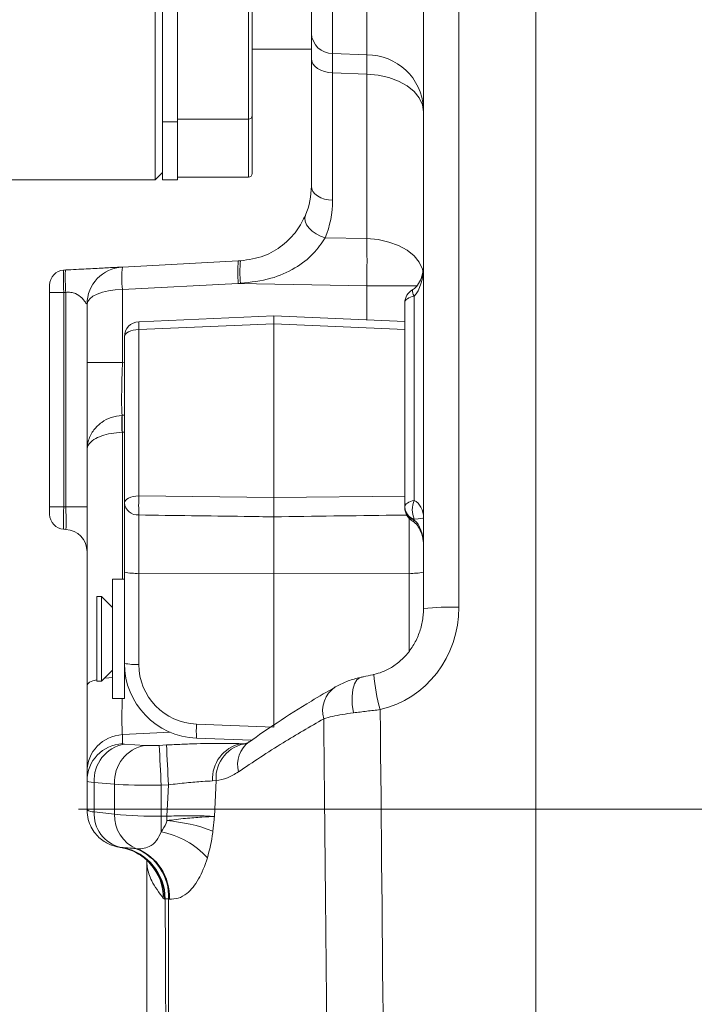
# Model space of a CAD drawing. Header units: millimetres. Extents: x 0 to 8410, y 0 to 5940.
# Tile 251 of 256: x 7590 to 7680, y 2752 to 2884. Entities that reach past the tile are written whole.
import ezdxf

# ---------------------------------------------------------------- set-up
doc = ezdxf.new("R2010")
doc.units = ezdxf.units.MM
doc.header["$LTSCALE"] = 10
doc.linetypes.add('CENTERX2', pattern=[20.32, 12.7, -2.54, 2.54, -2.54])

msp = doc.modelspace()

# ---------------------------------------------------------------- linework, layer by layer
at = {"color": 7, "linetype": 'Continuous', "lineweight": 0}
for p, q in [((7607.800721, 2862.54482), (7607.800721, 3083.544776)), ((7658.700726, 2976.613447), (7658.700726, 2664.544747)), ((7628.700725, 2882.135675), (7628.700725, 2944.612548)), ((7643.700725, 2805.201099), (7643.700725, 2916.222617)), ((7608.800716, 2892.741963), (7608.800716, 2873.538181)), ((7610.80072, 2887.309), (7610.80072, 2882.061884)), ((7620.800725, 2886.444018), (7620.800725, 2871.174023)), ((7610.80072, 2882.061884), (7610.80072, 2870.30904)), ((7620.800725, 2880.04975), (7628.700725, 2880.04975)), ((7628.700725, 2861.704514), (7628.700725, 2878.769204)), ((7608.800716, 2873.538181), (7608.800716, 2870.30904)), ((7610.80072, 2870.674059), (7620.300717, 2870.674059)), ((7620.800725, 2871.174023), (7620.800725, 2863.409803)), ((7608.800716, 2870.30904), (7610.80072, 2870.30904)), ((7608.800716, 2870.30904), (7608.800716, 2863.623187)), ((7610.80072, 2870.30904), (7610.80072, 2862.54482)), ((7584.800719, 2862.54482), (7607.800721, 2862.54482)), ((7607.800721, 2862.54482), (7608.800716, 2863.544747)), ((7608.800716, 2863.623187), (7608.800716, 2862.54482)), ((7608.800716, 2862.54482), (7610.80072, 2862.54482)), ((7610.80072, 2862.90972), (7620.300717, 2862.90972)), ((7603.439039, 2850.891039), (7618.929527, 2851.702854)), ((7618.929527, 2851.702854), (7619.224078, 2851.718232)), ((7595.596044, 2850.480005), (7595.857724, 2850.493714)), ((7593.700721, 2847.484038), (7593.700721, 2848.482654)), ((7593.700721, 2818.801329), (7593.700721, 2847.484038)), ((7598.700716, 2838.124916), (7598.700716, 2845.897839)), ((7641.200713, 2845.953033), (7641.200713, 2846.106932)), ((7641.200713, 2818.929717), (7641.200713, 2845.953033)), ((7623.700715, 2844.358847), (7605.613931, 2843.573258)), ((7641.200713, 2843.598768), (7623.700715, 2844.358847)), ((7623.700715, 2843.298361), (7623.700715, 2844.358847)), ((7623.700715, 2843.298361), (7623.700715, 2820.064232)), ((7603.700719, 2819.319889), (7603.700719, 2841.575191)), ((7598.700716, 2826.462791), (7598.700716, 2838.124916)), ((7598.700716, 2794.918463), (7598.700716, 2826.462791)), ((7603.700719, 2810.060665), (7603.700719, 2819.319889)), ((7593.700721, 2817.802593), (7593.700721, 2818.801329)), ((7641.200713, 2818.775818), (7641.200713, 2818.929717)), ((7641.200713, 2818.740294), (7641.200713, 2818.775818)), ((7641.200713, 2818.655059), (7641.200713, 2818.740294)), ((7623.700715, 2817.469046), (7623.700715, 2809.877202)), ((7595.857724, 2815.791652), (7595.596044, 2815.805361)), ((7603.700719, 2797.865436), (7603.700719, 2810.060665)), ((7623.700715, 2809.877202), (7623.700715, 2789.345786)), ((7603.700719, 2809.14478), (7602.100721, 2809.14478)), ((7602.100721, 2798.08037), (7602.100721, 2809.14478)), ((7600.650719, 2806.794808), (7600.000716, 2806.794808)), ((7600.000716, 2800.330803), (7600.000716, 2806.794808)), ((7602.100721, 2805.344746), (7600.650719, 2806.794808)), ((7600.650719, 2800.330803), (7600.650719, 2806.794808)), ((7600.000716, 2795.494721), (7600.000716, 2800.330803)), ((7600.650719, 2795.494721), (7600.650719, 2800.330803)), ((7602.100721, 2793.144748), (7602.100721, 2798.08037)), ((7603.700719, 2793.144748), (7603.700719, 2797.865436)), ((7600.650719, 2795.494721), (7602.100721, 2796.944782)), ((7600.000716, 2795.494721), (7600.650719, 2795.494721)), ((7598.700716, 2783.345148), (7598.700716, 2794.918463)), ((7602.100721, 2793.144748), (7603.700719, 2793.144748)), ((7613.34703, 2787.872359), (7620.750463, 2787.59639)), ((7598.700716, 2782.142326), (7598.700716, 2783.345148)), ((7598.700716, 2778.255031), (7598.700716, 2782.142326))]:
    msp.add_line(p, q, dxfattribs=at)
at = {"color": 8, "linetype": 'Continuous', "lineweight": 0}
for p, q in [((7631.543717, 2943.778083), (7631.543717, 2879.467651)), ((7636.119402, 2879.275128), (7636.119402, 2943.750069)), ((7648.439041, 2916.398093), (7648.439041, 2805.376575)), ((7620.300717, 2870.674059), (7620.300717, 2886.9441)), ((7631.543717, 2879.467651), (7636.119402, 2879.275128)), ((7636.119402, 2876.687572), (7631.543717, 2876.878068)), ((7631.543717, 2876.878068), (7631.543717, 2859.813377)), ((7636.119402, 2854.690477), (7636.119402, 2876.687572)), ((7620.300717, 2862.90972), (7620.300717, 2870.674059)), ((7630.535818, 2854.794547), (7636.119402, 2854.690477)), ((7618.929527, 2848.706886), (7603.439039, 2847.895071)), ((7636.119402, 2848.38669), (7618.929527, 2848.706886)), ((7619.223989, 2848.717548), (7618.929528, 2848.706938)), ((7642.887241, 2848.38669), (7636.119402, 2848.38669)), ((7636.119402, 2843.819544), (7636.119402, 2848.38669)), ((7595.596044, 2847.484038), (7593.700721, 2847.484038)), ((7595.857724, 2847.497747), (7595.596044, 2847.484038)), ((7595.596044, 2847.484038), (7595.596044, 2818.801329)), ((7595.857724, 2818.78762), (7595.857724, 2847.497747)), ((7603.439039, 2847.895071), (7603.439039, 2838.124916)), ((7642.450712, 2847.00577), (7642.450712, 2819.674656)), ((7623.700715, 2843.298361), (7605.630918, 2842.513606)), ((7641.200713, 2842.538282), (7623.700715, 2843.298361)), ((7605.630918, 2842.513606), (7605.630918, 2820.258185)), ((7598.700716, 2838.124916), (7603.439039, 2838.124916)), ((7603.439039, 2838.124916), (7603.700719, 2838.138625)), ((7603.395893, 2831.052944), (7603.413149, 2831.053898)), ((7603.439039, 2828.783557), (7603.395893, 2828.782246)), ((7603.439039, 2828.783557), (7603.439039, 2809.14478)), ((7605.630918, 2820.258185), (7623.700715, 2820.064232)), ((7623.700715, 2820.064232), (7641.200713, 2820.252106)), ((7595.596044, 2818.801329), (7593.700721, 2818.801329)), ((7595.596044, 2818.801329), (7595.857724, 2818.78762)), ((7598.700716, 2818.78762), (7595.857724, 2818.78762)), ((7605.630918, 2817.715094), (7605.630918, 2809.92119)), ((7641.770518, 2809.92119), (7641.770518, 2817.256972)), ((7642.450712, 2817.154214), (7642.450712, 2817.033455)), ((7605.630918, 2809.92119), (7623.700715, 2809.877202)), ((7605.630918, 2809.92119), (7605.630918, 2797.725961)), ((7641.770518, 2809.92119), (7623.700715, 2809.877202)), ((7641.770518, 2799.485371), (7641.770518, 2809.92119)), ((7603.700719, 2796.054647), (7603.865287, 2796.062753)), ((7609.856694, 2788.64424), (7603.439039, 2788.32607)), ((7613.351724, 2789.731547), (7623.700715, 2789.345786)), ((7603.439039, 2788.32607), (7603.439039, 2787.123367)), ((7603.733784, 2787.061975), (7606.464206, 2786.874816)), ((7608.369461, 2786.897704), (7609.333648, 2786.94813)), ((7619.272164, 2787.114069), (7619.980133, 2787.15162)), ((7619.272164, 2787.114069), (7619.926489, 2787.130401)), ((7615.966654, 2782.19609), (7615.481815, 2782.133505)), ((7602.395757, 2781.719491), (7599.665335, 2781.90665)), ((7599.665335, 2781.90665), (7599.665335, 2778.003857)), ((7602.395757, 2777.674005), (7602.395757, 2781.719491)), ((7609.595328, 2781.618402), (7608.63114, 2781.567976)), ((7608.63114, 2781.567976), (7608.63114, 2777.422831)), ((7599.665335, 2778.003857), (7602.395757, 2777.674005)), ((7608.63114, 2777.422831), (7609.383522, 2777.422831)), ((7608.63114, 2775.325701), (7608.63114, 2777.422831)), ((7609.383522, 2776.826307), (7609.383522, 2777.422831)), ((7603.19884, 2773.243472), (7603.540203, 2773.216889)), ((7605.195722, 2773.085281), (7605.327538, 2773.071453)), ((7606.708332, 2771.146342), (7606.699011, 2771.5085)), ((7606.708332, 2771.146342), (7606.700717, 2771.279857)), ((7609.064921, 2766.325161), (7608.907877, 2766.406939)), ((7609.150222, 2766.349599), (7609.064921, 2766.325161)), ((7609.71599, 2766.318009), (7609.600729, 2766.327545))]:
    msp.add_line(p, q, dxfattribs=at)
at = {"color": 7, "linetype": 'CENTERX2', "lineweight": 0}
msp.add_line((7191.147203, 2778.379137), (7853.276078, 2778.379137), dxfattribs=at)
at = {"color": 8, "linetype": 'Continuous', "lineweight": 0, "flags": 128}
for points in [[(7628.700725, 2878.769204), (7628.754592, 2878.411934), (7628.914288, 2878.067538), (7629.17406, 2877.748296), (7629.524595, 2877.465651), (7629.953286, 2877.229974), (7630.444742, 2877.049491), (7630.981303, 2876.930759), (7631.543717, 2876.878068)], [(7643.700725, 2871.644423), (7643.557048, 2872.597262), (7643.131188, 2873.51577), (7642.438463, 2874.367163), (7641.503713, 2875.120685), (7640.360541, 2875.749395), (7639.049998, 2876.230642), (7637.619159, 2876.547143), (7636.119402, 2876.687572)], [(7628.700725, 2861.704514), (7628.754592, 2861.347243), (7628.914288, 2861.002848), (7629.17406, 2860.683605), (7629.524595, 2860.40096), (7629.953286, 2860.165283), (7630.444742, 2859.9848), (7630.981303, 2859.866068), (7631.543717, 2859.813377)], [(7627.925417, 2857.843921), (7627.836979, 2857.443735), (7627.887315, 2857.006714), (7628.073997, 2856.554196), (7628.387934, 2856.107995), (7628.813884, 2855.689928), (7629.331148, 2855.320141), (7629.914573, 2855.016753), (7630.535818, 2854.794547)], [(7643.667913, 2850.104258), (7643.557048, 2850.600168), (7643.131188, 2851.518676), (7642.438463, 2852.370069), (7641.503713, 2853.123591), (7640.360541, 2853.7523), (7639.049998, 2854.233548), (7637.619159, 2854.550049), (7636.119402, 2854.690477)], [(7642.450712, 2847.00577), (7642.185009, 2846.942231), (7641.941584, 2846.860215), (7641.7258, 2846.761748), (7641.542411, 2846.648976), (7641.395411, 2846.524164), (7641.288048, 2846.390292), (7641.222677, 2846.250221), (7641.200713, 2846.106932)], [(7605.630918, 2842.513606), (7605.250819, 2842.490122), (7604.887246, 2842.432901), (7604.553564, 2842.344329), (7604.262038, 2842.227385), (7604.023381, 2842.086598), (7603.846348, 2841.926977), (7603.737465, 2841.754362), (7603.700719, 2841.575191)], [(7605.630918, 2820.258185), (7605.250819, 2820.234701), (7604.887246, 2820.1776), (7604.553564, 2820.089028), (7604.262038, 2819.972083), (7604.023381, 2819.831178), (7603.846348, 2819.671557), (7603.737465, 2819.498942), (7603.700719, 2819.319889)], [(7641.200713, 2818.775818), (7641.222677, 2818.919108), (7641.288048, 2819.059178), (7641.395411, 2819.19317), (7641.542411, 2819.317863), (7641.7258, 2819.430754), (7641.941584, 2819.529221), (7642.185009, 2819.611117), (7642.450712, 2819.674656)], [(7642.234451, 2816.904113), (7642.270363, 2816.898868), (7642.34694, 2816.938803), (7642.450712, 2817.033455)], [(7598.700716, 2794.918463), (7598.79051, 2795.130655), (7599.056668, 2795.335219), (7599.489636, 2795.524881), (7600.000716, 2795.674965)], [(7601.024485, 2795.868561), (7601.607419, 2795.939848), (7602.100721, 2795.984075)], [(7634.326092, 2791.249678), (7634.181998, 2792.369053), (7634.15528, 2793.420956), (7634.247354, 2794.349358), (7634.453333, 2795.104668), (7634.762204, 2795.646474), (7635.157487, 2795.946166), (7635.281599, 2795.984194)], [(7615.966654, 2782.19609), (7615.823737, 2779.272959), (7615.731454, 2777.380273)], [(7609.383522, 2777.422831), (7609.50607, 2779.852793), (7609.595328, 2781.618402)]]:
    msp.add_lwpolyline(points, dxfattribs=at)
at = {"color": 8, "linetype": 'Continuous', "lineweight": 0}
for centre, radius, start, end in [((7631.526204, 2882.297719), 2.830122, 183.28238437, 270.35456548), ((7636.166868, 2871.728985), 7.546292, 3.28972594, 90.36039391), ((7618.543711, 2859.81341), 13, 337.28992063, 0), ((7617.795578, 2849.393055), 14.434478, 174.04322275, 185.95677725), ((7633.287559, 2850.20487), 14.435963, 174.04383794, 185.95616206), ((7633.581048, 2850.217436), 14.435199, 174.03229956, 185.96428619), ((7643.429204, 2847.704315), 1.202253, 172.58712884, 215.52300717), ((7618.410026, 2843.248431), 12.800217, 178.54586716, 183.29099846), ((7619.750476, 2829.917595), 16.393944, 176.02884866, 183.97115134), ((7623.436569, 2830.146925), 20.043951, 177.40652624, 183.90020915), ((7640.913761, 2818.98664), 35.305748, 177.93603092, 182.06396908), ((7605.508242, 2819.530733), 1.819779, 186.65337756, 273.86538503), ((7645.51452, 2818.414435), 3.312866, 157.64141035, 202.35858965), ((7642.968144, 2818.845649), 1.76881, 182.26257556, 252.99044215), ((7642.968144, 2818.72489), 1.76881, 182.26257556, 252.99044215), ((7605.162373, 2816.862765), 6.957369, 257.87254036, 273.86152047), ((7642.239054, 2816.862978), 6.957581, 266.13867796, 282.12722943), ((7647.295924, 2772.182511), 33.21374, 88.02766163, 96.21411797), ((7605.162589, 2804.670533), 6.960345, 257.87598112, 273.85807971), ((7657.59229, 2797.586588), 20.550598, 183.36103873, 196.70781284), ((7634.076889, 2791.518914), 3.866692, 124.21833731, 196.01267363), ((7626.674737, 2788.768311), 13.357788, 175.86478511, 183.84590782), ((7603.693854, 2783.339435), 4.993141, 92.92523804, 179.93444418), ((7622.799161, 2784.243449), 3.961864, 127.64480493, 193.09264978), ((7603.693854, 2782.136733), 4.993141, 92.92523698, 179.93581479), ((7604.544209, 2782.239389), 4.890207, 99.53929483, 183.90152738), ((7607.274631, 2782.05223), 4.890207, 99.53929483, 183.90152738), ((8041.935192, 2805.513651), 433.965202, 182.45859015, 183.1631183), ((8042.252549, 2805.532318), 433.317605, 182.45806369, 183.16364477), ((7620.259104, 2782.430417), 4.786507, 101.89929544, 183.55640283), ((7620.588608, 2782.527955), 4.633852, 96.24210921, 184.10689907), ((7599.578783, 2779.649327), 1.647745, 237.7990644, 273.01100511), ((7604.281141, 2777.73844), 4.62343, 176.70901287, 256.46198972), ((7607.141723, 2777.462105), 4.750694, 177.44353985, 247.54995077), ((7607.956157, 2838.188539), 60.769457, 264.75009856, 270.63641381), ((7607.552237, 2754.543342), 22.358089, 69.08029614, 85.30180831), ((7606.566186, 2764.47911), 11.041403, 41.72140857, 79.22111895), ((7602.063678, 2766.334862), 7.001249, 359.92061293, 80.66903916), ((7602.138027, 2766.346314), 7.012196, 0.02684105, 78.46523392), ((7602.77203, 2766.690844), 6.838356, 356.95463665, 69.24172134), ((7602.886541, 2766.68272), 6.83918, 356.94315329, 69.0892234), ((7601.973302, 2766.460099), 6.934779, 359.56077915, 41.52942218)]:
    msp.add_arc(centre, radius, start, end, dxfattribs=at)
at = {"color": 7, "linetype": 'Continuous', "lineweight": 0}
for centre, radius, start, end in [((7620.300719, 2871.174052), 0.5, 270, 360), ((7620.300719, 2863.409765), 0.5, 270, 360), ((7618.700719, 2861.704559), 10, 337.28992063, 0), ((7603.700719, 2845.897857), 5, 93, 180), ((7595.700719, 2848.482712), 2, 93, 180), ((7643.200719, 2846.10693), 2, 118.80710906, 180), ((7605.700719, 2841.57519), 2, 92.4870393, 180), ((7595.700719, 2817.802648), 2, 180, 267), ((7643.200719, 2818.65505), 2, 180, 241.19289094), ((7595.700719, 2812.795786), 3, 0, 87)]:
    msp.add_arc(centre, radius, start, end, dxfattribs=at)
at = {"color": 8, "linetype": 'Continuous', "lineweight": 0}
for centre, major_axis, ratio, start_param, end_param in [((7635.700719, 2848.384709), (0.148963, 9.99896), 0.0418609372, 4.7132076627, 5.3953946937), ((7641.700719, 2851.147829), (0, 4.468098), 0.447617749, 3.5259894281, 4.7123889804), ((7595.700719, 2847.481339), (-0.104608, 2.998634), 0.0348323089, 0.000609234, 1.568666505), ((7603.700719, 2845.897857), (5, 0), 0.4, 1.6231562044, 3.1415926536), ((7603.700719, 2838.158334), (0.262514, 7.223602), 0.0360103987, 1.5767373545, 2.961692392), ((7211.267891, 2817.591801), (978.191081, 49.628086), 0.0071591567, 5.1245118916, 5.1248328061), ((7211.110883, 2818.26573), (978.379202, 48.956214), 0.0101406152, 5.1244875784, 5.1247795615), ((7641.700719, 2817.330374), (0, 2.52886), 0.7908703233, 4.7123889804, 5.8987885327), ((7595.700719, 2818.80402), (0.104608, 2.998634), 0.0348323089, 1.5729261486, 3.1409834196), ((7595.700719, 2818.80402), (-0.157856, 3.012346), 0.0516949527, 3.1361595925, 4.7042168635), ((7641.700719, 2817.330374), (2, 0), 0.0949995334, 5.0967857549, 6.2831853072), ((7641.700719, 2813.614151), (0, 3.688478), 0.5422290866, 4.7123889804, 5.8987885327), ((7635.439039, 2805.118403), (2.23555, 13.579063), 0.9430944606, 3.505597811, 4.8852134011), ((7613.63092, 2797.706532), (7.392902, -3.067522), 0.9965567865, 3.5336820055, 5.0695717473), ((7603.700719, 2798.327015), (0.2479, 10.024558), 0.0210094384, 2.1146062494, 3.0733759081), ((7605.639039, 2787.238358), (2.199985, 0.115576), 0.0695654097, 3.1379380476, 3.6615368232), ((7608.369464, 2787.05121), (2.199985, 0.115576), 0.0695654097, 3.6615368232, 4.7087343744), ((7605.900719, 2782.257374), (7.199995, 0.115578), 0.0697385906, 3.1404731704, 3.664071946), ((7608.631143, 2782.070226), (7.199995, 0.115578), 0.0697385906, 3.664071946, 4.7112694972)]:
    msp.add_ellipse(centre, major_axis=major_axis, ratio=ratio, start_param=start_param, end_param=end_param, dxfattribs=at)
at = {"color": 7, "linetype": 'Continuous', "lineweight": 0}
msp.add_ellipse((7613.700719, 2797.84596), major_axis=(9.437897, -3.315806), ratio=0.9968815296, start_param=3.4784753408, end_param=5.0143650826, dxfattribs=at)
for points, knots in [([(7800.207189, 2856.199905), (7800.436595, 2856.605662), (7801.507713, 2858.500178), (7803.247789, 2861.686752), (7805.412924, 2865.730531), (7807.433152, 2869.623354), (7809.449649, 2873.638421), (7811.4924, 2877.873731), (7813.288554, 2881.779755), (7814.739265, 2885.085467), (7815.777091, 2887.540084), (7816.599292, 2889.54751), (7817.337106, 2891.399095), (7818.108191, 2893.393043), (7818.9704, 2895.706452), (7820.012538, 2898.632659), (7821.201486, 2902.188926), (7822.465705, 2906.307621), (7823.663587, 2910.62624), (7824.755993, 2915.056535), (7825.728594, 2919.595384), (7826.539362, 2924.086568), (7827.10746, 2927.954952), (7827.467879, 2930.959086), (7827.68419, 2933.092514), (7827.84715, 2934.975111), (7827.986799, 2936.911628), (7828.10914, 2939.126751), (7828.198595, 2941.632272), (7828.242859, 2944.956246), (7828.163351, 2949.075905), (7827.85613, 2953.921776), (7827.299588, 2958.904025), (7826.468321, 2963.972665), (7825.353603, 2969.02759), (7824.162032, 2973.276503), (7823.10473, 2976.502583), (7822.346831, 2978.622579), (7821.654528, 2980.440855), (7820.918696, 2982.271224), (7820.008013, 2984.40419), (7818.868385, 2986.898636), (7817.188762, 2990.311983), (7814.844296, 2994.619664), (7811.81665, 2999.542856), (7808.539691, 3004.293892), (7805.208239, 3008.653514), (7801.872291, 3012.634092), (7798.399749, 3016.444713), (7794.821645, 3020.059963), (7791.072818, 3023.55301), (7787.246697, 3026.85575), (7783.18152, 3030.105655), (7778.834016, 3033.315306), (7774.212886, 3036.454874), (7769.59086, 3039.335937), (7765.328402, 3041.781435), (7761.899262, 3043.613226), (7758.955677, 3045.103706), (7755.979349, 3046.539252), (7752.306434, 3048.204845), (7747.955252, 3050.029778), (7741.124218, 3052.637287), (7731.961905, 3055.576751), (7720.408237, 3058.366681), (7708.475218, 3060.364242), (7695.932279, 3061.585841), (7685.0224, 3061.849743), (7676.80178, 3061.655976), (7673.042814, 3061.430846), (7671.508378, 3061.338946)], [0, 0, 0, 0, 0.0043365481, 0.0202477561, 0.03406598, 0.0474653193, 0.0617149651, 0.0768222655, 0.0924947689, 0.1031533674, 0.111796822, 0.1184114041, 0.124307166, 0.1312887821, 0.1393722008, 0.1485644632, 0.1618789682, 0.1764122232, 0.1912897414, 0.2065059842, 0.2220649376, 0.237971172, 0.2526572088, 0.2618380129, 0.2689197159, 0.2746811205, 0.2813266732, 0.2889930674, 0.2976872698, 0.3074176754, 0.3237216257, 0.3409402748, 0.358582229, 0.3766563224, 0.39517441, 0.4131164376, 0.4229197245, 0.43070623, 0.4366642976, 0.4433225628, 0.4514436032, 0.4610364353, 0.4721092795, 0.4912977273, 0.5122294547, 0.5321232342, 0.5509088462, 0.5685793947, 0.5851282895, 0.6031846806, 0.6197840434, 0.6363367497, 0.6532593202, 0.6708663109, 0.6888493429, 0.7069812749, 0.7226575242, 0.7351288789, 0.7433115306, 0.7533539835, 0.7657035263, 0.7803624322, 0.7963160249, 0.8316070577, 0.865567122, 0.8991684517, 0.9340283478, 0.9700502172, 0.9877742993, 1, 1, 1, 1]), ([(7784.779272, 2864.882156), (7784.92002, 2865.129599), (7786.021476, 2867.066021), (7787.884464, 2870.476478), (7790.383664, 2875.146031), (7792.73348, 2879.703247), (7795.077841, 2884.435005), (7797.144894, 2888.818377), (7798.815257, 2892.539377), (7800.001489, 2895.290141), (7800.94837, 2897.561751), (7801.827034, 2899.735053), (7802.785481, 2902.192584), (7803.986789, 2905.419834), (7805.383621, 2909.436417), (7806.862672, 2914.116905), (7808.236681, 2919.000965), (7809.447268, 2923.937061), (7810.476804, 2928.893808), (7811.220892, 2933.300209), (7811.710057, 2936.907217), (7811.999992, 2939.510881), (7812.202259, 2941.701456), (7812.364022, 2943.849053), (7812.501234, 2946.30598), (7812.604355, 2949.488199), (7812.603779, 2953.396051), (7812.406798, 2957.905169), (7811.972552, 2962.577421), (7811.282319, 2967.285682), (7810.320865, 2971.976189), (7809.258235, 2975.941658), (7808.279739, 2979.003525), (7807.558077, 2981.049199), (7806.908743, 2982.763341), (7806.240104, 2984.428953), (7805.431558, 2986.323178), (7804.417145, 2988.541195), (7802.918473, 2991.581268), (7800.809437, 2995.447342), (7798.06291, 2999.904803), (7795.057158, 3004.261219), (7791.975509, 3008.299966), (7788.863305, 3012.021166), (7785.227944, 3016.017268), (7781.042238, 3020.190687), (7776.145865, 3024.565326), (7771.436777, 3028.349751), (7766.851181, 3031.699432), (7762.47679, 3034.634299), (7758.127459, 3037.307326), (7754.135306, 3039.563593), (7750.92172, 3041.253316), (7748.137921, 3042.639733), (7745.28933, 3043.98855), (7741.758429, 3045.556941), (7737.597258, 3047.260502), (7731.680918, 3049.45852), (7724.195454, 3051.835577), (7715.186551, 3054.097385), (7706.775927, 3055.685432), (7698.907302, 3056.754716), (7691.511481, 3057.430591), (7683.837048, 3057.761507), (7677.672684, 3057.799916), (7674.065018, 3057.640548), (7673.11894, 3057.598755)], [0, 0, 0, 0, 0.0027605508, 0.0216033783, 0.0380614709, 0.0547985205, 0.0724112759, 0.090818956, 0.1036648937, 0.1138761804, 0.1214657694, 0.1289654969, 0.138090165, 0.1488449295, 0.164899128, 0.1827868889, 0.2009027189, 0.2192048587, 0.2376947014, 0.2561037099, 0.2683652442, 0.2780507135, 0.2853049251, 0.2930083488, 0.3022566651, 0.3130565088, 0.3290577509, 0.3467238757, 0.3646878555, 0.3829465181, 0.4015180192, 0.4198805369, 0.4302100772, 0.4385323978, 0.4448637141, 0.4513550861, 0.4592956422, 0.4686953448, 0.4795655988, 0.4984425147, 0.5194053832, 0.5395437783, 0.5587070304, 0.5768795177, 0.5940483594, 0.6189755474, 0.6422033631, 0.6658019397, 0.6841321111, 0.7027224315, 0.7213223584, 0.7373183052, 0.7500048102, 0.7584460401, 0.7689464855, 0.7818676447, 0.7972048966, 0.8136255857, 0.8439122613, 0.8731621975, 0.901661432, 0.9234679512, 0.9457922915, 0.9686478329, 0.9917781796, 1, 1, 1, 1]), ([(7677.175543, 3047.699139), (7679.575341, 3047.726961), (7684.807958, 3047.787626), (7692.69373, 3047.333193), (7700.739071, 3046.483037), (7708.397838, 3045.248429), (7715.133398, 3043.810059), (7721.030552, 3042.272927), (7726.170961, 3040.72025), (7730.984018, 3039.067726), (7735.295432, 3037.412486), (7738.767618, 3035.950258), (7741.394064, 3034.76776), (7743.290485, 3033.873224), (7744.930651, 3033.071484), (7746.644594, 3032.205852), (7748.744949, 3031.102542), (7751.333866, 3029.673533), (7754.506876, 3027.81463), (7758.196954, 3025.490171), (7762.090309, 3022.82078), (7765.768843, 3020.074781), (7768.998846, 3017.469165), (7771.831994, 3015.018567), (7774.28401, 3012.757861), (7776.373148, 3010.717794), (7778.227119, 3008.815778), (7780.097796, 3006.803355), (7782.198873, 3004.414645), (7784.514231, 3001.597258), (7786.954406, 2998.383949), (7789.322652, 2994.974031), (7791.48919, 2991.537369), (7793.353805, 2988.270905), (7795.463357, 2984.184501), (7797.642316, 2979.236784), (7799.664283, 2973.332816), (7800.877709, 2968.415486), (7801.617036, 2964.345406), (7802.079817, 2961.002476), (7802.427286, 2957.256435), (7802.608508, 2953.269248), (7802.608617, 2949.613868), (7802.50353, 2946.582828), (7802.36826, 2944.292825), (7802.209544, 2942.275622), (7802.0087, 2940.188539), (7801.717135, 2937.682673), (7801.283028, 2934.612107), (7800.703874, 2931.212294), (7799.89679, 2927.179012), (7798.887355, 2922.874467), (7797.68001, 2918.423634), (7796.461296, 2914.396376), (7795.214387, 2910.62465), (7793.887842, 2906.908047), (7792.394167, 2903.005211), (7790.648742, 2898.741933), (7788.679616, 2894.241267), (7786.895286, 2890.396838), (7785.446264, 2887.393346), (7784.255711, 2884.984338), (7782.850608, 2882.210411), (7781.070474, 2878.792022), (7778.835649, 2874.644405), (7776.816376, 2870.990433), (7775.506021, 2868.721247), (7775.132737, 2868.07482)], [0, 0, 0, 0, 0.0222477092, 0.0485098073, 0.0747800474, 0.1001493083, 0.1246603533, 0.143665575, 0.1621366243, 0.1800739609, 0.1969265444, 0.2111270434, 0.2205033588, 0.2281120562, 0.2339759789, 0.2405028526, 0.2492683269, 0.2602742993, 0.2735224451, 0.2906850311, 0.3099061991, 0.3278963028, 0.3441953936, 0.3588019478, 0.372445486, 0.3841895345, 0.3940747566, 0.4047349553, 0.4177861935, 0.4332100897, 0.4499026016, 0.4681168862, 0.4853612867, 0.5013326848, 0.516041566, 0.544287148, 0.5710517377, 0.5972277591, 0.6101503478, 0.6246151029, 0.6406274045, 0.6581918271, 0.6751536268, 0.6865190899, 0.69600118, 0.7036006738, 0.7114812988, 0.7217668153, 0.7344586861, 0.7491583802, 0.7633096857, 0.7835220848, 0.801254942, 0.8169028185, 0.8318092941, 0.8463361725, 0.8611961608, 0.8782010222, 0.8969396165, 0.9145830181, 0.9237864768, 0.9325587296, 0.9431646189, 0.9566769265, 0.9730761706, 0.9923301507, 1, 1, 1, 1]), ([(7628.700725, 2878.769204), (7628.700725, 2879.025681), (7628.700725, 2879.828067), (7628.700725, 2881.036611), (7628.700725, 2881.765844), (7628.700725, 2882.135675)], [0, 0, 0, 0, 0.1880134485, 0.5882002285, 1, 1, 1, 1]), ([(7619.224078, 2851.718232), (7620.294301, 2851.87549), (7622.318965, 2852.172991), (7624.919704, 2853.713042), (7626.914719, 2855.769121), (7627.582441, 2857.139846), (7627.925417, 2857.843921)], [0, 0, 0, 0, 0.2683502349, 0.5076692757, 0.7471136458, 1, 1, 1, 1]), ([(7603.439039, 2850.891039), (7603.400815, 2850.889059), (7603.325682, 2850.885167), (7602.691364, 2850.851703), (7601.837386, 2850.807101), (7600.535912, 2850.738942), (7598.525242, 2850.633379), (7596.784244, 2850.542225), (7595.857724, 2850.493714)], [0, 0, 0, 0, 0.1447094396, 0.2844332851, 0.3927376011, 0.5090440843, 0.7387240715, 1, 1, 1, 1]), ([(7643.700725, 2851.147816), (7643.694379, 2850.954103), (7643.674554, 2850.348989), (7643.453404, 2849.410576), (7642.985009, 2848.506906), (7642.531509, 2848.032555), (7642.273947, 2847.881147), (7642.236999, 2847.859428)], [0, 0, 0, 0, 0.1557202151, 0.4864340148, 0.7645633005, 0.9662260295, 1, 1, 1, 1]), ([(7623.700715, 2817.469046), (7623.700715, 2817.514761), (7623.700715, 2817.692172), (7623.700715, 2818.109346), (7623.700715, 2818.747257), (7623.700715, 2819.437748), (7623.700715, 2819.855402), (7623.700715, 2820.064232)], [0, 0, 0, 0, 0.0798235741, 0.3097757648, 0.5397893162, 0.7698916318, 1, 1, 1, 1]), ([(7642.236999, 2816.902563), (7642.307636, 2816.858669), (7642.618241, 2816.665656), (7643.096352, 2816.089291), (7643.525683, 2815.130892), (7643.687356, 2814.249969), (7643.698187, 2813.734899), (7643.700725, 2813.614175)], [0, 0, 0, 0, 0.065593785, 0.2884279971, 0.585909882, 0.902944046, 1, 1, 1, 1]), ([(7643.700725, 2805.201099), (7643.694906, 2804.955303), (7643.6754, 2804.131487), (7643.43157, 2802.743202), (7642.843397, 2801.117575), (7641.979063, 2799.64774), (7640.884414, 2798.388728), (7639.604849, 2797.39016), (7638.314843, 2796.718221), (7637.442763, 2796.481178), (7637.076116, 2796.381518)], [0, 0, 0, 0, 0.06210224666, 0.20814389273, 0.35343175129, 0.49632832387, 0.6359381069, 0.771818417, 0.90406599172, 1, 1, 1, 1]), ([(7635.281897, 2795.978949), (7635.193562, 2795.960311), (7634.54609, 2795.823702), (7633.375439, 2795.462941), (7632.407094, 2794.969164), (7631.906963, 2794.714138)], [0, 0, 0, 0, 0.0709672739, 0.5201732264, 1, 1, 1, 1]), ([(7637.077085, 2796.38283), (7637.022089, 2796.37015), (7636.552737, 2796.261934), (7635.935741, 2796.132532), (7635.416739, 2796.013934), (7635.281375, 2795.983002)], [0, 0, 0, 0, 0.0893424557, 0.7624865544, 1, 1, 1, 1]), ([(7631.927422, 2794.70782), (7630.841856, 2794.080788), (7628.126453, 2792.51235), (7624.294725, 2790.060227), (7621.575892, 2788.221143), (7620.403062, 2787.356461), (7620.398319, 2787.352965)], [0, 0, 0, 0, 0.2631559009, 0.6582501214, 0.9986179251, 1, 1, 1, 1]), ([(7620.37403, 2787.378118), (7620.367478, 2787.373071), (7620.199972, 2787.244059), (7619.969296, 2787.143601), (7619.925864, 2787.129879), (7619.904122, 2787.12301)], [0, 0, 0, 0, 0.0199246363, 0.5093693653, 1, 1, 1, 1]), ([(7598.700716, 2778.255031), (7598.732816, 2777.823163), (7598.792604, 2777.018779), (7599.223561, 2775.94814), (7599.782508, 2775.093752), (7600.433738, 2774.429823), (7601.11851, 2773.940157), (7601.791656, 2773.603508), (7602.416247, 2773.392274), (7602.953282, 2773.273616), (7603.253649, 2773.233404), (7603.395714, 2773.214385)], [0, 0, 0, 0, 0.1669003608, 0.310863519, 0.4415258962, 0.5608606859, 0.6694817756, 0.7673175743, 0.8538845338, 0.9308914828, 1, 1, 1, 1]), ([(7603.141873, 2773.23024), (7603.512512, 2773.160409), (7604.29068, 2773.013797), (7605.357775, 2772.529421), (7606.280227, 2771.916402), (7606.869165, 2771.402855), (7607.106593, 2771.111329), (7607.158466, 2771.047637)], [0, 0, 0, 0, 0.2320171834, 0.4871280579, 0.723468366, 0.9395840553, 1, 1, 1, 1]), ([(7606.700717, 2771.279857), (7606.700707, 2765.266304), (7606.700685, 2751.51122), (7606.700897, 2729.5708), (7606.700161, 2709.631143), (7606.701669, 2693.321757), (7606.696945, 2680.987415), (7606.715321, 2668.361804), (7606.644356, 2655.442081), (7605.906292, 2644.720256), (7605.255992, 2638.318597), (7605.050466, 2636.295364)], [0, 0, 0, 0, 0.13359159, 0.3055703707, 0.4874085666, 0.5765520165, 0.6678864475, 0.7614118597, 0.8570512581, 0.9548212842, 1, 1, 1, 1])]:
    msp.add_open_spline(points, degree=3, knots=knots, dxfattribs=at)
at = {"color": 8, "linetype": 'Continuous', "lineweight": 0}
for points, knots in [([(7631.543717, 2879.467651), (7631.54151, 2878.86854), (7631.53879, 2878.130215), (7631.542936, 2877.07671), (7631.543717, 2876.878068)], [0, 0, 0, 0, 0.811446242, 1, 1, 1, 1]), ([(7636.119402, 2876.687572), (7636.125264, 2877.500224), (7636.13248, 2878.500646), (7636.121469, 2879.152738), (7636.119402, 2879.275128)], [0, 0, 0, 0, 0.812310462, 1, 1, 1, 1]), ([(7630.535818, 2854.794547), (7630.062001, 2854.07307), (7629.07877, 2852.575913), (7626.483398, 2850.60713), (7623.15117, 2849.134685), (7620.602601, 2848.863948), (7619.223989, 2848.717496)], [0, 0, 0, 0, 0.21579669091, 0.44780599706, 0.7012983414, 1, 1, 1, 1]), ([(7595.857724, 2847.497747), (7595.839595, 2847.889655), (7595.803339, 2848.673459), (7595.78782, 2849.662687), (7595.803339, 2850.355829), (7595.839595, 2850.447752), (7595.857724, 2850.493714)], [0, 0, 0, 0, 0.2500094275, 0.5000109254, 0.7500018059, 1, 1, 1, 1]), ([(7598.629772, 2845.978901), (7598.585111, 2846.031931), (7598.509273, 2846.121979), (7598.303066, 2846.424536), (7597.939211, 2846.850286), (7597.341292, 2847.309338), (7596.55042, 2847.525162), (7596.087729, 2847.50685), (7595.857724, 2847.497747)], [0, 0, 0, 0, 0.1276741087, 0.2167989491, 0.3899002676, 0.6752691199, 0.838574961, 1, 1, 1, 1]), ([(7598.700716, 2826.462791), (7598.700721, 2826.467082), (7598.701226, 2826.892198), (7598.851086, 2827.818464), (7599.529049, 2829.097781), (7600.610097, 2830.131975), (7601.917955, 2830.843098), (7602.897228, 2830.982141), (7603.395893, 2831.052944)], [0, 0, 0, 0, 0.0019488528, 0.1930603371, 0.4151138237, 0.6125734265, 0.8027147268, 1, 1, 1, 1]), ([(7598.700716, 2826.462791), (7598.700721, 2826.464976), (7598.701228, 2826.682021), (7598.851933, 2827.149035), (7599.52939, 2827.794803), (7600.60881, 2828.315948), (7601.915943, 2828.675718), (7602.896972, 2828.746333), (7603.395893, 2828.782246)], [0, 0, 0, 0, 0.00194107, 0.1927693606, 0.4152111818, 0.6130943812, 0.8032318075, 1, 1, 1, 1]), ([(7623.700715, 2817.469046), (7622.368652, 2817.48798), (7616.34545, 2817.573594), (7610.322141, 2817.65314), (7605.630918, 2817.715094)], [0, 0, 0, 0, 0.2211552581, 1, 1, 1, 1]), ([(7641.450456, 2817.710921), (7640.868446, 2817.70335), (7634.951802, 2817.626384), (7629.035258, 2817.543645), (7623.700715, 2817.469046)], [0, 0, 0, 0, 0.0983682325, 1, 1, 1, 1]), ([(7637.90927, 2791.678474), (7637.302819, 2791.607564), (7636.068715, 2791.463265), (7634.913581, 2791.321684), (7634.326092, 2791.249678)], [0, 0, 0, 0, 0.4914104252, 1, 1, 1, 1]), ([(7637.90927, 2791.678474), (7638.199765, 2760.650166), (7638.596633, 2718.260078), (7638.971878, 2675.869754), (7639.072454, 2664.507911)], [0, 0, 0, 0, 0.7319708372, 1, 1, 1, 1]), ([(7630.360222, 2790.452287), (7628.516965, 2789.387872), (7624.48168, 2787.057639), (7620.890868, 2784.652494), (7618.940285, 2783.345983)], [0, 0, 0, 0, 0.4567848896, 1, 1, 1, 1]), ([(7634.326092, 2791.249678), (7633.33327, 2791.102064), (7631.810255, 2790.87562), (7630.73466, 2790.561603), (7630.360222, 2790.452287)], [0, 0, 0, 0, 0.6518788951, 1, 1, 1, 1]), ([(7631.566203, 2664.315507), (7631.323577, 2690.368305), (7630.93201, 2732.414061), (7630.517782, 2774.459464), (7630.360222, 2790.452287)], [0, 0, 0, 0, 0.6196296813, 1, 1, 1, 1]), ([(7609.333648, 2786.94813), (7610.015063, 2786.98143), (7611.397621, 2787.048995), (7613.405879, 2787.116869), (7615.310073, 2787.156802), (7617.398257, 2787.170594), (7618.563, 2787.135461), (7619.272164, 2787.114069)], [0, 0, 0, 0, 0.1766752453, 0.3584654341, 0.5351428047, 0.7169676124, 1, 1, 1, 1]), ([(7615.481815, 2782.133505), (7615.060069, 2782.115894), (7614.104527, 2782.075994), (7612.042905, 2781.90227), (7610.411707, 2781.713085), (7609.595328, 2781.618402)], [0, 0, 0, 0, 0.2829826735, 0.6411479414, 1, 1, 1, 1]), ([(7618.940285, 2783.345983), (7618.45033, 2783.045724), (7617.459362, 2782.438431), (7616.467911, 2782.277469), (7615.966654, 2782.19609)], [0, 0, 0, 0, 0.49442131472, 1, 1, 1, 1]), ([(7608.63114, 2775.325701), (7608.871216, 2775.694628), (7609.157504, 2776.134569), (7609.342224, 2776.682845), (7609.37516, 2776.797257), (7609.383522, 2776.826307)], [0, 0, 0, 0, 0.79491490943, 0.94792781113, 1, 1, 1, 1]), ([(7609.383522, 2777.422831), (7610.200259, 2777.445542), (7611.828204, 2777.490811), (7613.985653, 2777.478779), (7615.189185, 2777.4279), (7615.659656, 2777.386579), (7615.731454, 2777.380273)], [0, 0, 0, 0, 0.3161389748, 0.6301378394, 0.9435553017, 1, 1, 1, 1]), ([(7609.383522, 2776.826307), (7610.223582, 2776.93398), (7611.907808, 2777.149853), (7614.171671, 2777.292714), (7615.300536, 2777.354306), (7615.728159, 2777.380074), (7615.731454, 2777.380273)], [0, 0, 0, 0, 0.32674975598, 0.6550972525, 0.99734227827, 1, 1, 1, 1]), ([(7615.731454, 2777.380273), (7615.730744, 2777.373081), (7615.7175, 2777.239046), (7615.654968, 2776.587002), (7615.588654, 2775.944001), (7615.5354, 2775.427625)], [0, 0, 0, 0, 0.0110427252, 0.2057958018, 1, 1, 1, 1]), ([(7605.327538, 2773.071453), (7605.582464, 2773.062436), (7606.099671, 2773.04414), (7607.077296, 2773.307998), (7607.998958, 2774.004728), (7608.429646, 2774.904669), (7608.63114, 2775.325701)], [0, 0, 0, 0, 0.2341903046, 0.4751373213, 0.7544465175, 1, 1, 1, 1]), ([(7615.5354, 2775.427625), (7615.527354, 2775.357943), (7615.38114, 2774.091585), (7615.086141, 2772.927396), (7614.807374, 2771.827266)], [0, 0, 0, 0, 0.0550252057, 1, 1, 1, 1]), ([(7603.540203, 2773.216889), (7603.911417, 2773.194399), (7604.401953, 2773.16468), (7605.040416, 2773.100816), (7605.195722, 2773.085281)], [0, 0, 0, 0, 0.7567485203, 1, 1, 1, 1]), ([(7614.807374, 2771.827266), (7614.441074, 2770.823028), (7613.88444, 2769.296972), (7612.884517, 2767.869193), (7611.971003, 2766.951511), (7610.889447, 2766.34709), (7610.112157, 2766.327827), (7609.71599, 2766.318009)], [0, 0, 0, 0, 0.2845350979, 0.4323841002, 0.5846004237, 0.7882803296, 1, 1, 1, 1]), ([(7608.907877, 2766.406939), (7608.327654, 2767.197153), (7607.264341, 2768.645291), (7606.792798, 2770.226827), (7606.724092, 2770.974776), (7606.708332, 2771.146342)], [0, 0, 0, 0, 0.4806723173, 0.8808753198, 1, 1, 1, 1]), ([(7609.600729, 2766.327545), (7609.573997, 2748.228809), (7609.538353, 2724.096497), (7609.700538, 2693.931364), (7609.827703, 2675.832777), (7609.617667, 2656.803259), (7608.597949, 2636.865143), (7606.826473, 2616.044318), (7604.657547, 2595.254791), (7602.328539, 2574.47962), (7597.439446, 2525.953954), (7588.832889, 2431.35121), (7579.571655, 2333.113222), (7572.530191, 2258.954715), (7569.617056, 2227.136896), (7567.187767, 2195.284024), (7565.406528, 2163.39348), (7565.158964, 2142.109954), (7565.035201, 2131.469771)], [0, 0, 0, 0, 0.0852559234, 0.1136776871, 0.1420991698, 0.1705154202, 0.2033100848, 0.2361134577, 0.2689377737, 0.3017703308, 0.3345893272, 0.4986766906, 0.749241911, 0.7993999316, 0.8495800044, 0.8997456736, 0.9498802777, 1, 1, 1, 1]), ([(7598.777673, 2542.803213), (7599.528661, 2550.838094), (7601.010998, 2566.697735), (7603.31358, 2590.377295), (7605.556221, 2613.852396), (7607.458509, 2637.353082), (7608.856392, 2660.88409), (7609.493469, 2703.894754), (7609.300269, 2739.048122), (7609.150222, 2766.349599)], [0, 0, 0, 0, 0.1080887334, 0.2133508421, 0.3186634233, 0.4239415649, 0.5291460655, 0.6343164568, 1, 1, 1, 1]), ([(7609.600729, 2766.327545), (7609.543757, 2766.340362), (7609.303949, 2766.394313), (7609.216725, 2766.368942), (7609.150222, 2766.349599)], [0, 0, 0, 0, 0.2375719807, 1, 1, 1, 1])]:
    msp.add_open_spline(points, degree=3, knots=knots, dxfattribs=at)

doc.saveas('drawing.dxf')
